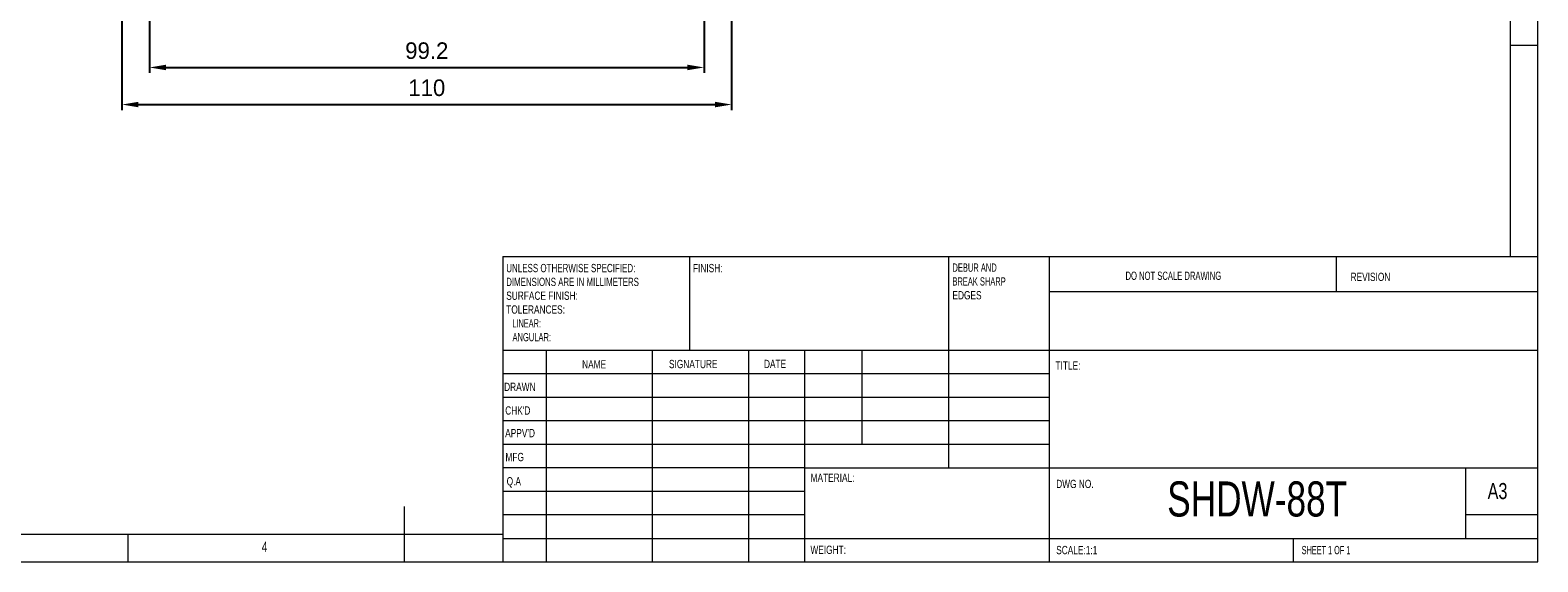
# Model space of a CAD drawing. Header units: millimetres. Extents: x 5 to 415, y 5 to 292.
# Tile 2 of 3: x 142 to 415, y 5 to 101. Entities that reach past the tile are written whole.
import ezdxf

# ---------------------------------------------------------------- set-up
doc = ezdxf.new("R2010")
doc.units = ezdxf.units.MM
doc.header["$LTSCALE"] = 3
doc.header["$PDSIZE"] = -1
doc.styles.add('SLDTEXTSTYLE0', font='TXT', dxfattribs={"width": 0.75})
doc.styles.add('SLDTEXTSTYLE1', font='TXT', dxfattribs={"width": 0.6375})
doc.styles.add('SLDTEXTSTYLE2', font='TXT', dxfattribs={"width": 0.6875})
doc.styles.add('SLDTEXTSTYLE3', font='TXT', dxfattribs={"width": 0.65625})
doc.styles.add('SLDTEXTSTYLE4', font='TXT', dxfattribs={"width": 0.675})
doc.styles.add('SLDTEXTSTYLE5', font='TXT', dxfattribs={"width": 0.72})
doc.styles.add('SLDTEXTSTYLE6', font='TXT', dxfattribs={"width": 0.708333})
doc.styles.add('SLDTEXTSTYLE7', font='TXT', dxfattribs={"width": 0.609375})
doc.styles.add('SLDTEXTSTYLE8', font='TXT', dxfattribs={"width": 0.625})
doc.dimstyles.new('ISO-25', dxfattribs={"dimtxt": 2.5, "dimasz": 2.5, "dimexe": 1.25, "dimexo": 0.625, "dimtad": 1, "dimtxsty": 'Standard', "dimcen": 2.5, "dimadec": 0, "dimazin": 0, "dimtfac": 1, "dimtmove": 0, "dimatfit": 3, "dimfxl": 0, "dimarcsym": 0})

# ---------------------------------------------------------------- blocks, each defined once
blk = doc.blocks.new('SW_NOTE_0')
at = {"color": 0, "linetype": 'Continuous', "lineweight": 0, "char_height": 1.5, "attachment_point": 1}
for s, insert, style in [('DEBUR AND ', (0, 1.92), 'SLDTEXTSTYLE3'), ('BREAK SHARP ', (0, -0.58), 'SLDTEXTSTYLE4'), ('EDGES', (0, -3.08), 'SLDTEXTSTYLE0')]:
    blk.add_mtext(s, dxfattribs=dict(at, insert=insert, style=style))
blk = doc.blocks.new('SW_NOTE_1')
at = {"color": 0, "linetype": 'Continuous', "lineweight": 0, "char_height": 1.5, "attachment_point": 1}
for s, insert, style in [('UNLESS OTHERWISE SPECIFIED:', (0, 1.92), 'SLDTEXTSTYLE5'), ('DIMENSIONS ARE IN MILLIMETERS', (0, -0.58), 'SLDTEXTSTYLE6'), ('SURFACE FINISH:', (0, -3.08), 'SLDTEXTSTYLE0'), ('TOLERANCES:', (0, -5.58), 'SLDTEXTSTYLE0'), ('   LINEAR:', (0, -8.08), 'SLDTEXTSTYLE7'), ('   ANGULAR:', (0, -10.58), 'SLDTEXTSTYLE8')]:
    blk.add_mtext(s, dxfattribs=dict(at, insert=insert, style=style))
blk = doc.blocks.new('*D13')
at = {"color": 1, "lineweight": -2}
for p, q in [((158.87, 132.19), (158.87, 86.74)), ((269.17, 131.95), (269.17, 86.74)), ((161.87, 87.74), (266.17, 87.74))]:
    blk.add_line(p, q, dxfattribs=at)
at = {"color": 1}
for points in [[(161.87, 88.24), (161.87, 87.24), (158.87, 87.74)], [(266.17, 88.24), (266.17, 87.24), (269.17, 87.74)]]:
    blk.add_solid(points, dxfattribs=at)
at = {"layer": 'Defpoints', "color": 0}
for p in [(158.87, 133.19), (269.17, 132.95), (269.17, 87.74)]:
    blk.add_point(p, dxfattribs=at)
at = {"color": 0, "insert": (214.02, 90.76), "char_height": 3, "attachment_point": 5}
blk.add_mtext('110', dxfattribs=at)
blk = doc.blocks.new('*D14')
at = {"color": 1, "lineweight": -2}
for p, q in [((163.87, 124.43), (163.87, 93.45)), ((264.17, 124.43), (264.17, 93.45)), ((166.87, 94.45), (261.17, 94.45))]:
    blk.add_line(p, q, dxfattribs=at)
at = {"color": 1}
for points in [[(166.87, 94.95), (166.87, 93.95), (163.87, 94.45)], [(261.17, 94.95), (261.17, 93.95), (264.17, 94.45)]]:
    blk.add_solid(points, dxfattribs=at)
at = {"layer": 'Defpoints', "color": 0}
for p in [(163.87, 125.43), (264.17, 125.43), (264.17, 94.45)]:
    blk.add_point(p, dxfattribs=at)
at = {"color": 0, "insert": (214.02, 97.47), "char_height": 3, "attachment_point": 5}
blk.add_mtext('99.2', dxfattribs=at)

msp = doc.modelspace()

# ---------------------------------------------------------------- linework, layer by layer
at = {"color": 7, "linetype": 'Continuous', "lineweight": 0}
for p, q in [((415, 5), (415, 292)), ((410, 287), (410, 60.25)), ((410, 98.5), (415, 98.5)), ((227.8, 60.25), (415, 60.25)), ((227.8, 60.25), (227.8, 5)), ((261.6, 43.25), (261.6, 60.25)), ((308.4, 60.25), (308.4, 22)), ((326.6, 60.25), (326.6, 5)), ((378.6, 53.875), (378.6, 60.25)), ((415, 53.875), (326.6, 53.875)), ((415, 43.25), (227.8, 43.25)), ((235.6, 43.25), (235.6, 5)), ((254.791, 43.25), (254.791, 5)), ((272.199, 43.25), (272.199, 5)), ((282.4, 5), (282.4, 43.25)), ((292.8, 26.25), (292.8, 43.25)), ((326.6, 39), (227.8, 39)), ((326.6, 34.75), (227.8, 34.75)), ((326.6, 30.5), (227.8, 30.5)), ((326.6, 26.25), (227.8, 26.25)), ((282.4, 22), (227.8, 22)), ((282.4, 22), (415, 22)), ((402, 9.25), (402, 22)), ((282.4, 17.75), (227.8, 17.75)), ((210, 5), (210, 15)), ((282.4, 13.5), (227.8, 13.5)), ((415, 13.5), (402, 13.5)), ((10, 10), (227.8, 10)), ((160, 5), (160, 10)), ((227.8, 9.25), (415, 9.25)), ((370.8, 5), (370.8, 9.25)), ((5, 5), (415, 5))]:
    msp.add_line(p, q, dxfattribs=at)

# ---------------------------------------------------------------- block references
for name, p in [('SW_NOTE_1', (228.394, 56.987)), ('SW_NOTE_0', (309.109, 57.069))]:
    msp.add_blockref(name, p, dxfattribs=at)

# ---------------------------------------------------------------- texts
at = {"color": 7, "linetype": 'Continuous', "lineweight": 0, "attachment_point": 1}
for s, insert, char_height, style in [('FINISH:', (262.171, 58.902), 1.5, 'SLDTEXTSTYLE0'), ('DO NOT SCALE DRAWING', (340.415, 57.515), 1.5, 'SLDTEXTSTYLE2'), ('REVISION', (381.128, 57.317), 1.5, 'SLDTEXTSTYLE0'), ('NAME', (242.122, 41.484), 1.5, 'SLDTEXTSTYLE0'), ('SIGNATURE', (257.834, 41.544), 1.5, 'SLDTEXTSTYLE0'), ('DATE', (275.015, 41.559), 1.5, 'SLDTEXTSTYLE0'), ('TITLE:', (327.756, 41.261), 1.5, 'SLDTEXTSTYLE0'), ('DRAWN', (228.012, 37.412), 1.5, 'SLDTEXTSTYLE0'), ("CHK'D", (228.21, 33.137), 1.5, 'SLDTEXTSTYLE0'), ("APPV'D", (228.202, 29.047), 1.5, 'SLDTEXTSTYLE0'), ('MFG', (228.255, 24.716), 1.5, 'SLDTEXTSTYLE0'), ('Q.A', (228.469, 20.332), 1.5, 'SLDTEXTSTYLE0'), ('MATERIAL:', (283.446, 20.968), 1.5, 'SLDTEXTSTYLE0'), ('DWG NO.', (327.874, 19.851), 1.5, 'SLDTEXTSTYLE0'), ('SHDW-88T', (347.954, 19.557), 6.35, 'SLDTEXTSTYLE0'), ('A3', (405.921, 19.266), 2.9104, 'SLDTEXTSTYLE0'), ('4', (184.167, 8.646), 1.852, 'SLDTEXTSTYLE0'), ('WEIGHT: ', (283.418, 7.932), 1.4986, 'SLDTEXTSTYLE0'), ('SCALE:1:1', (327.874, 7.883), 1.5, 'SLDTEXTSTYLE0'), ('SHEET 1 OF 1', (372.278, 7.883), 1.5, 'SLDTEXTSTYLE1')]:
    msp.add_mtext(s, dxfattribs=dict(at, insert=insert, char_height=char_height, style=style))

# ---------------------------------------------------------------- dimensions: what is measured, and where the dimension line sits
for base, p1, p2, text, picture, middle in [((269.172, 87.739), (158.871, 133.189), (269.172, 132.95), '110', '*D13', (214.021, 90.763)), ((264.172, 94.451), (163.871, 125.427), (264.172, 125.427), '99.2', '*D14', (214.021, 97.475))]:
    dim = msp.add_linear_dim(base=base, p1=p1, p2=p2, text=text, dimstyle='ISO-25', override={"dimtxt": 3, "dimasz": 3, "dimexe": 1, "dimexo": 1, "dimgap": 1.524, "dimtoh": 1, "dimzin": 0, "dimclrd": 1, "dimclre": 1, "dimtzin": 0})
    dim.commit()
    dim.dimension.update_dxf_attribs({"geometry": picture, "text_midpoint": middle})

doc.saveas('drawing.dxf')
